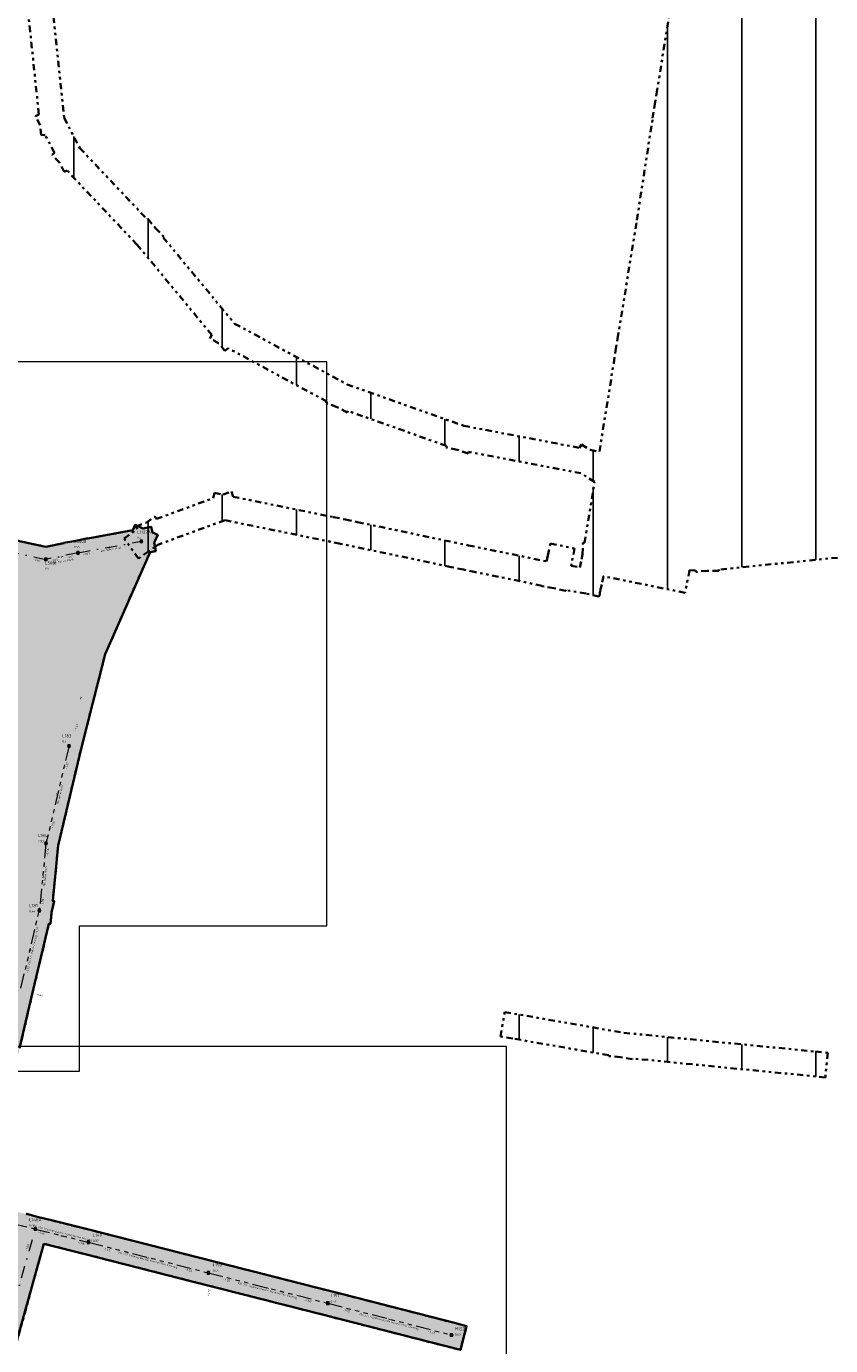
# Model space of a CAD drawing. Header units: metres. Extents: x 149823 to 166170, y 460676 to 475536.
# Tile 14 of 30: x 153791 to 154116, y 471736 to 472270. Entities that reach past the tile are written whole.
import ezdxf
from ezdxf.enums import TextEntityAlignment as Align

# ---------------------------------------------------------------- set-up
doc = ezdxf.new("R2010")
doc.units = ezdxf.units.M
for name, pattern in [('AL-TEKENBLADGRENS-SO', [11.5, 2.5, -1.5, 1, -1.5, 1, -1.5, 2.5]), ('RI-DWA-SO', [11, 5, -3, 0, -3]), ('RI-GWA-SO', [18.45, 6, -1.8, 1.75, -1.8, 1.75, -1.8, 1.75, -1.8])]:
    doc.linetypes.add(name, pattern=pattern)
doc.layers.add('2025 hatch', color=41, linetype='Continuous')
doc.layers.add('2026 hatch', color=10, linetype='Continuous')
for name, color, linetype, lineweight in [('B-OI-RI-DWA-G', 38, 'RI-DWA-SO', 18), ('B-OI-RI-DWA-T30', 38, 'Continuous', 35), ('B-OI-RI-DWA_BOB-T35', 38, 'Continuous', 35), ('B-OI-RI-DWA_PUTDEKSELNIVEAU-T35', 38, 'Continuous', 35), ('B-OI-RI-DWA_PUTNUMMER-T50', 38, 'Continuous', 50), ('B-OI-RI-DWA_RIOOLPUT-S-250', 38, 'Continuous', 18), ('B-OI-RI-GWA-G', 12, 'RI-GWA-SO', 18), ('B-OI-RI-GWA-T30', 12, 'Continuous', 35), ('B-OI-RI-GWA_BOB-T35', 12, 'Continuous', 35), ('B-OI-RI-GWA_PUTDEKSELNIVEAU-T35', 12, 'Continuous', 35), ('B-OI-RI-GWA_PUTNUMMER-T50', 12, 'Continuous', 50), ('B-OI-RI-GWA_RIOOLPUT-S-250', 12, 'Continuous', 18), ('B-OI-RI-OVERIG_STROMINGSRICHTING-T70', 7, 'Continuous', 70), ('N-WE-RI-GRENS_WERK-G', 11, 'XX-WERKGRENS 1', 35), ('X-XX-AL-TEKENBLAD_KADER-O', 7, 'Continuous', 18), ('X-XX-AL-TEKENBLADGRENS-CONTOUR_2025', 41, 'AL-TEKENBLADGRENS-SO', 35), ('X-XX-AL-TEKENBLADGRENS-CONTOUR_2026', 10, 'AL-TEKENBLADGRENS-SO', 35)]:
    doc.layers.add(name, color=color, linetype=linetype, lineweight=lineweight)
doc.styles.add('NLCS-ISO', font='NLCS-ISO.ttf')
doc.styles.add('NLCS-ISO-M250-T30', font='NLCS-ISO.ttf', dxfattribs={"height": 0.75})
doc.styles.add('NLCS-ISO-M250-T35', font='NLCS-ISO.ttf', dxfattribs={"height": 0.875})
doc.styles.add('NLCS-ISO-M250-T50', font='NLCS-ISO.ttf', dxfattribs={"height": 1.25})
doc.styles.add('NLCS-ISO-M250-T70', font='NLCS-ISO.ttf', dxfattribs={"height": 1.75})
doc.linetypes.add('XX-WERKGRENS 1', pattern='A,0,[137,NLCS.SHX,S=0.05,R=0,X=-0.55,Y=-0.675],-3', length=3)
pattern_1 = [(270, (0, 0), (30, -4e-15), [])]

# ---------------------------------------------------------------- blocks, each defined once
blk = doc.blocks.new('SRI-PUT_INSPECTIE-SO')
at = {"flags": 128}
blk.add_lwpolyline([(-2, -2), (2, -2), (2, 2), (-2, 2)], close=True, dxfattribs=at)
blk.add_circle((0, 0), 2)
at = {"style": 'NLCS-ISO'}
blk.add_text('I', height=2.5, dxfattribs=at).set_placement((0, 0), align=Align.MIDDLE_CENTER)

msp = doc.modelspace()

# ---------------------------------------------------------------- hatches: boundary and pattern name
at = {"layer": '2025 hatch', "transparency": 33554559}
h = msp.add_hatch(color=256, dxfattribs=at)
h.dxf.hatch_style = 1
h.paths.add_polyline_path([(153322.57, 471895.47), (153099.08, 471951.6), (153105.18, 471985.07), (153132.82, 472009.71), (153139.35, 472040.58), (153138.44, 472047.45), (153137.09, 472047.7), (153137.86, 472051.84), (153137.3, 472056.01), (153138.66, 472056.19), (153144.43, 472087.6), (153142.78, 472090.09), (153145.18, 472091.68), (153145.7, 472094.5), (153148.63, 472093.96), (153152.01, 472096.2), (153152.7, 472099.13), (153152.74, 472099.12), (153155.27, 472109.56), (153155.25, 472109.56), (153156.45, 472114.41), (153157.63, 472119.25), (153157.65, 472119.25), (153163.73, 472143.82), (153162.73, 472151.06), (153161.32, 472151.34), (153162.14, 472155.42), (153161.57, 472159.54), (153163, 472159.73), (153173.47, 472211.86), (153173.24, 472211.92), (153174.43, 472216.65), (153175.39, 472221.43), (153175.62, 472221.38), (153175.68, 472221.61), (153193.18, 472310.36), (153193.19, 472310.41), (153193.14, 472310.43), (153194.2, 472315.28), (153195.21, 472320.15), (153195.27, 472320.14), (153204.31, 472361.36), (153213.52, 472407.2), (153212.14, 472410.33), (153214.34, 472411.3), (153214.82, 472413.65), (153218.17, 472412.98), (153228.75, 472417.62), (153233.48, 472436.96), (153226.77, 472448.54), (153223.96, 472449.27), (153224.7, 472452.13), (153225.74, 472456.14), (153236.58, 472498.12), (153246.02, 472535.43), (153245.98, 472535.43), (153245.98, 472535.45), (153237.88, 472537.6), (153233.05, 472538.87), (153235.61, 472548.54), (153253.33, 472543.85), (153258.15, 472542.63), (153258.14, 472542.59), (153295.23, 472623.12), (153291.29, 472624.41), (153288.49, 472625.33), (153289.4, 472628.09), (153282.37, 472641.72), (153280.47, 472645.4), (153281.78, 472649.34), (153288.78, 472670.37), (153288.73, 472670.39), (153291.68, 472679.09), (153291.88, 472679.71), (153291.89, 472679.71), (153299.56, 472702.34), (153299.53, 472702.36), (153299.56, 472702.45), (153269.41, 472713.58), (153264.72, 472715.32), (153268.19, 472724.7), (153297.53, 472813.18), (153334.06, 472817.66), (153371.99, 472809.68), (153381.46, 472806.45), (153372.66, 472780.66), (153399.4, 472771.87), (153421.54, 472771.64), (153426.26, 472772.07), (153426.31, 472771.59), (153426.79, 472771.59), (153597.44, 472715.51), (153606.87, 472712.17), (153621.21, 472635.36), (153618.09, 472625.86), (153583.42, 472604.64), (153575.06, 472580.3), (153573.57, 472575.59), (153573.46, 472575.63), (153573.42, 472575.52), (153568.75, 472577.12), (153554.2, 472540.34), (153556.96, 472537.6), (153560.62, 472536.27), (153560, 472534.57), (153591.61, 472503.08), (153619.66, 472481.84), (153629.23, 472479.13), (153634.5, 472494.03), (153636.16, 472498.75), (153645.59, 472495.42), (153637.11, 472471.39), (153636.74, 472470.36), (153635.76, 472466.89), (153635.54, 472466.95), (153635.44, 472466.68), (153631.14, 472468.2), (153619.32, 472471.54), (153618.36, 472470.28), (153615.13, 472472.73), (153611.22, 472473.83), (153611.66, 472475.36), (153588.78, 472492.67), (153588.33, 472492.22), (153585.03, 472495.51), (153581.32, 472498.33), (153581.7, 472498.83), (153561.81, 472454.83), (153558.48, 472445.41), (153543.49, 472404.03), (153508.4, 472372.42), (153519.69, 472130.76), (153520.88, 472087.91), (153520.88, 472087.9), (153545.47, 472094.08), (153581.81, 472108.36), (153621.33, 472130.28), (153621.34, 472132.35), (153625.03, 472132.33), (153628.26, 472134.12), (153629.27, 472132.31), (153660.16, 472132.13), (153660.67, 472133.52), (153664.55, 472132.11), (153668.68, 472132.08), (153668.67, 472130.6), (153688.18, 472123.47), (153688.83, 472124.41), (153692.41, 472121.93), (153696.5, 472120.43), (153696.11, 472119.36), (153728.54, 472096.84), (153728.56, 472096.87), (153728.93, 472096.61), (153729.21, 472096.95), (153732.82, 472093.86), (153736.72, 472091.15), (153736.7, 472091.12), (153774.12, 472064.68), (153798.7, 472059.4), (153805.91, 472060.86), (153805.89, 472060.96), (153810.76, 472061.85), (153815.61, 472062.83), (153815.63, 472062.74), (153833.8, 472066.06), (153834.75, 472068.21), (153837.92, 472066.82), (153841.33, 472067.44), (153841.75, 472065.13), (153843.9, 472064.18), (153842.51, 472061.01), (153843.13, 472057.6), (153840.82, 472057.18), (153822.68, 472015.95), (153812.93, 471977.61), (153803.69, 471938.57), (153801.48, 471916.1), (153802.1, 471915.95), (153801.02, 471911.41), (153800.57, 471906.77), (153799.94, 471906.84), (153793.48, 471879.61), (153788.11, 471856.5), (153788.12, 471856.49), (153786.98, 471851.63), (153785.85, 471846.77), (153785.84, 471846.77), (153780.74, 471825.1), (153780.76, 471825.1), (153779.6, 471820.25), (153778.45, 471815.39), (153778.43, 471815.39), (153773.27, 471793.76), (153790.77, 471789.42), (153790.77, 471789.42), (153790.9, 471789.39), (153790.94, 471789.52), (153795.69, 471788.2), (153800.47, 471787.01), (153800.47, 471787.01), (153812.25, 471784.08), (153812.26, 471784.11), (153817.09, 471782.88), (153821.93, 471781.68), (153821.92, 471781.65), (153865.61, 471770.49), (153909.08, 471759.41), (153909.08, 471759.42), (153913.92, 471758.17), (153918.76, 471756.94), (153918.76, 471756.93), (153963.92, 471745.34), (153968.77, 471744.1), (153966.28, 471734.41), (153911.44, 471748.49), (153867.98, 471759.57), (153867.98, 471759.57), (153863.13, 471760.81), (153858.29, 471762.04), (153858.29, 471762.04), (153814.65, 471773.18), (153797.92, 471777.34), (153785.26, 471731.87), (153815.82, 471656.71), (153846.13, 471651.31), (153846.14, 471651.33), (153850.6, 471650.52), (153898.2, 471642.22), (153933.77, 471636.92), (153942.12, 471637.57), (153942.29, 471638.61), (153946.65, 471637.93), (153951.05, 471638.27), (153951.13, 471637.22), (153951.95, 471637.1), (153951.98, 471637.24), (153956.82, 471636.33), (153961.69, 471635.57), (153961.67, 471635.43), (154002.36, 471627.82), (154006.4, 471651.16), (154007.25, 471656.08), (154017.11, 471654.38), (154012.19, 471625.98), (154012.25, 471625.97), (154011.34, 471621.09), (154010.49, 471616.19), (154010.43, 471616.2), (154010.42, 471616.14), (154005.53, 471617.05), (154000.64, 471617.9), (154000.65, 471617.96), (153955.13, 471626.48), (153946.26, 471627.86), (153937.95, 471627.21), (153937.8, 471626.2), (153923.56, 471522.08), (153925.49, 471521.97), (153930.45, 471521.35), (153929.21, 471511.43), (153914.46, 471513.27), (153914.44, 471513.12), (153909.58, 471513.88), (153904.7, 471514.5), (153904.72, 471514.65), (153874.53, 471519.41), (153872.14, 471517.7), (153870.44, 471520.06), (153867.56, 471520.51), (153868.02, 471523.42), (153834.08, 471570.65), (153831.19, 471571.14), (153831.23, 471571.42), (153792.23, 471580.36), (153787.35, 471581.47), (153709.05, 471770.36), (153673.27, 471754.95), (153673.43, 471754.19), (153669.55, 471753.35), (153665.21, 471751.48), (153664.84, 471752.33), (153634.4, 471745.76), (153629.51, 471744.71), (153627.4, 471754.48), (153666.44, 471762.91), (153666.49, 471762.92), (153714.53, 471783.63), (153691.8, 471829.86), (153686.51, 471838.35), (153716.74, 471857.21), (153704.9, 471883.08), (153704.69, 471882.99), (153704.44, 471883.61), (153703.8, 471883.45), (153702.72, 471887.85), (153700.83, 471891.96), (153701.04, 471892.06), (153687.69, 471925.21), (153687.67, 471925.21), (153685.83, 471929.84), (153683.96, 471934.47), (153683.98, 471934.48), (153668.52, 471973.38), (153650.07, 472019.55), (153647.73, 472023.54), (153648.33, 472023.89), (153648.07, 472024.54), (153652.37, 472026.25), (153653.56, 472030.74), (153629.87, 472039.91), (153625.61, 472041.56), (153626.31, 472046.07), (153590.21, 472101.58), (153590.43, 472101.01), (153586.09, 472099.3), (153581.7, 472097.57), (153552.93, 472086.27), (153553.07, 472085.68), (153548.53, 472084.54), (153544.18, 472082.83), (153543.96, 472083.39), (153591.94, 471958.74), (153595.46, 471949.38), (153621.97, 471888.86), (153636.66, 471792.97), (153627.52, 471788.93), (153586.75, 471794.54), (153426.89, 471873.39), (153417.16, 471875.68), (153332.36, 471893.42)])
at = {"layer": '2026 hatch', "transparency": 33554559}
h = msp.add_hatch(dxfattribs=at)
h.set_pattern_fill('ANSI31', color=256, scale=30, angle=225)
h.set_pattern_definition(pattern_1)
h.paths.add_polyline_path([(153553.31, 472223.25), (153551.94, 472223.4), (153552.41, 472227.57), (153551.54, 472231.68), (153552.89, 472231.97), (153554.66, 472247.95), (153553.46, 472248.46), (153555.15, 472252.37), (153555.61, 472256.59), (153556.91, 472256.45), (153564.33, 472273.69), (153563.09, 472275.17), (153566.01, 472277.61), (153567.52, 472281.1), (153569.29, 472280.34), (153576.81, 472286.61), (153576.61, 472289.01), (153580.02, 472289.28), (153582.64, 472291.47), (153584.18, 472289.62), (153608.95, 472291.63), (153606.02, 472304.83), (153604.32, 472305.16), (153605.08, 472309.04), (153604.22, 472312.9), (153605.91, 472313.28), (153614.3, 472356.09), (153613.71, 472356.29), (153615.21, 472360.71), (153616.11, 472365.29), (153616.72, 472365.17), (153632.32, 472411.14), (153630.96, 472413.54), (153633.65, 472415.07), (153634.65, 472418), (153637.26, 472417.12), (153640.96, 472419.23), (153641.89, 472422.13), (153644.57, 472421.27), (153647.01, 472422.66), (153648.51, 472420.01), (153650.82, 472419.27), (153663.8, 472458.45), (153663.65, 472458.51), (153664.7, 472461.36), (153655.97, 472482.17), (153655.94, 472482.16), (153655.07, 472484.28), (153638.28, 472487.45), (153633.37, 472488.38), (153635.23, 472498.21), (153658.11, 472493.89), (153661.33, 472495.24), (153661.34, 472495.21), (153669.18, 472498.45), (153680.5, 472530.42), (153680.5, 472530.42), (153682.17, 472535.13), (153683.84, 472539.84), (153683.84, 472539.84), (153695.21, 472571.95), (153705.22, 472602.43), (153705.18, 472602.45), (153706.78, 472607.16), (153708.33, 472611.89), (153708.37, 472611.88), (153719.01, 472643.34), (153718.95, 472643.37), (153720.61, 472648.05), (153722.2, 472652.75), (153722.26, 472652.73), (153722.29, 472652.79), (153726.97, 472651.13), (153731.67, 472649.54), (153731.65, 472649.48), (153749.94, 472643), (153749.96, 472643.04), (153754.63, 472641.33), (153759.32, 472639.67), (153759.31, 472639.63), (153785.86, 472629.93), (153790.55, 472628.27), (153790.53, 472628.22), (153790.58, 472628.2), (153788.88, 472623.53), (153780.68, 472600.28), (153781.19, 472600.03), (153779.11, 472595.81), (153777.54, 472591.38), (153777.01, 472591.57), (153759.11, 472555.38), (153746.21, 472518.95), (153731.88, 472475.64), (153737.5, 472461.01), (153766.88, 472455.06), (153771.7, 472454.32), (153771.66, 472454.09), (153771.89, 472454.05), (153770.92, 472449.26), (153766.29, 472419.08), (153766.33, 472419.08), (153766.3, 472418.92), (153770.63, 472418.08), (153770.55, 472417.63), (153816.65, 472404.04), (153850.03, 472394.29), (153850.04, 472394.31), (153854.82, 472392.89), (153859.61, 472391.49), (153859.6, 472391.47), (153892.86, 472381.58), (153938.03, 472368.52), (153981.51, 472356.46), (154005.21, 472357.68), (154005.32, 472358.52), (154009.82, 472357.91), (154014.35, 472358.14), (154014.39, 472357.3), (154030.59, 472355.12), (154030.67, 472355.51), (154035.35, 472354.47), (154040.09, 472353.83), (154040.04, 472353.43), (154063.85, 472348.13), (154071.61, 472388.39), (154079.14, 472429.15), (154078.87, 472429.22), (154079.86, 472433.27), (154079.78, 472433.28), (154080.72, 472438.13), (154081.54, 472443), (154081.66, 472442.98), (154088.12, 472476.17), (154094.93, 472517.41), (154094.83, 472517.43), (154095.73, 472522.29), (154096.54, 472527.18), (154096.64, 472527.16), (154104.21, 472567.9), (154112.01, 472611.13), (154111.99, 472611.13), (154112.03, 472611.37), (154111.8, 472611.42), (154112.91, 472616.16), (154113.78, 472620.96), (154113.79, 472620.95), (154119.38, 472651.34), (154119.34, 472651.34), (154120.28, 472656.24), (154121.18, 472661.14), (154121.21, 472661.13), (154127.52, 472694.08), (154127.46, 472694.09), (154128.45, 472698.96), (154129.38, 472703.84), (154129.45, 472703.82), (154132.54, 472718.95), (154131.26, 472719.73), (154133.41, 472723.24), (154134.24, 472727.28), (154135.7, 472726.98), (154138.54, 472731.61), (154102.09, 472740.12), (154098.08, 472711.07), (154097.95, 472709.18), (154097.61, 472704.19), (154087.63, 472704.88), (154087.79, 472707.27), (154087.46, 472707.32), (154088.13, 472712.1), (154088.46, 472716.91), (154088.79, 472716.89), (154092.31, 472742.4), (154091.88, 472742.5), (154092.97, 472747.15), (154093.62, 472751.87), (154094.05, 472751.81), (154094.15, 472752.24), (154098.8, 472751.16), (154103.53, 472750.5), (154103.46, 472750.07), (154136.56, 472742.34), (154142.5, 472769.02), (154143.58, 472773.9), (154150.95, 472772.26), (154152.74, 472779.77), (154152.48, 472779.85), (154153.86, 472784.51), (154154.98, 472789.24), (154155.24, 472789.18), (154165.34, 472823.36), (154165.27, 472823.39), (154166.2, 472826.36), (154164.93, 472829.22), (154167.37, 472830.3), (154168.1, 472832.86), (154168.14, 472832.84), (154168.15, 472832.89), (154168.22, 472832.87), (154175.79, 472857.22), (154177.27, 472861.99), (154186.82, 472859.02), (154177.83, 472830.08), (154218.92, 472818.36), (154263.18, 472806.95), (154304.61, 472796.46), (154304.62, 472796.5), (154309.44, 472795.24), (154314.26, 472794.02), (154314.25, 472793.98), (154352.42, 472783.97), (154356.93, 472783.68), (154356.87, 472782.82), (154357.95, 472782.54), (154362.79, 472781.29), (154360.29, 472771.61), (154356.23, 472772.66), (154353.1, 472723.14), (154353.15, 472723.14), (154353.09, 472722.34), (154353.87, 472722.14), (154352.76, 472717.74), (154352.47, 472713.2), (154352.43, 472713.21), (154349.84, 472677.1), (154349.48, 472672.11), (154337.02, 472615.53), (154337.06, 472611.36), (154337.1, 472606.95), (154337.34, 472581.3), (154338.6, 472581.18), (154343.57, 472580.68), (154342.58, 472570.73), (154336.8, 472571.3), (154336.79, 472571.25), (154336.57, 472571.27), (154330.11, 472530.23), (154324.17, 472487.81), (154324.18, 472487.81), (154323.48, 472482.86), (154322.79, 472477.91), (154322.79, 472477.91), (154317.8, 472442.4), (154317.83, 472442.4), (154317.1, 472437.47), (154316.45, 472432.81), (154316.74, 472432.78), (154310.43, 472384.06), (154310.48, 472384.05), (154310.44, 472383.73), (154311.04, 472383.58), (154311, 472383.44), (154312.16, 472383.11), (154316.97, 472381.76), (154314.26, 472372.13), (154309.02, 472373.61), (154303.47, 472334.06), (154303.48, 472334.06), (154302.78, 472329.11), (154302.09, 472324.16), (154302.08, 472324.16), (154298.39, 472298.06), (154297.69, 472293.11), (154287.79, 472294.51), (154237.45, 472302.12), (154227.58, 472303.75), (154166.2, 472316.33), (154159.48, 472266.84), (154156.77, 472247.6), (154156.82, 472247.6), (154156.08, 472242.68), (154155.38, 472237.75), (154155.33, 472237.76), (154149.41, 472198.6), (154194.01, 472188.27), (154194.01, 472188.28), (154198.87, 472187.14), (154203.74, 472186.02), (154203.73, 472186.01), (154231.04, 472179.61), (154231.05, 472179.63), (154235.9, 472178.48), (154240.76, 472177.34), (154240.76, 472177.32), (154272.3, 472169.84), (154272.38, 472170.1), (154277.04, 472168.72), (154281.77, 472167.59), (154281.71, 472167.33), (154282.92, 472166.97), (154280.07, 472157.38), (154274.46, 472159.05), (154233.61, 472168.74), (154196.6, 472177.41), (154148.47, 472188.55), (154146.44, 472148.3), (154146.49, 472148.3), (154146.19, 472143.33), (154145.94, 472138.36), (154145.89, 472138.37), (154143.74, 472102.7), (154141.82, 472067.31), (154190.53, 472071.98), (154228.84, 472082.64), (154259.95, 472098.56), (154260.48, 472101.11), (154263.65, 472100.46), (154266.53, 472101.93), (154267.72, 472099.61), (154270.27, 472099.08), (154269.61, 472095.91), (154271.08, 472093.03), (154268.76, 472091.84), (154264.76, 472072.58), (154262.23, 472058.07), (154251.73, 472010.93), (154250.65, 472006.05), (154240.88, 472008.22), (154252.42, 472060.01), (154254.94, 472074.46), (154257.33, 472085.99), (154236.57, 472075.37), (154236.82, 472074.48), (154232.49, 472073.28), (154228.49, 472071.23), (154228.07, 472072.05), (154196.83, 472063.36), (154196.9, 472062.55), (154192.37, 472062.11), (154187.97, 472060.89), (154187.76, 472061.67), (154141.28, 472057.21), (154141.24, 472056.52), (154136.71, 472056.77), (154070.76, 472050.19), (154070.75, 472049.6), (154066.06, 472049.72), (154061.4, 472049.25), (154061.34, 472049.84), (154058.95, 472049.9), (154057.09, 472040.78), (154024.18, 472047.48), (154023.4, 472044.13), (154022.82, 472041.62), (154022.47, 472039.55), (154022.34, 472039.58), (154022.27, 472039.26), (154017.07, 472040.47), (154008.92, 472041.85), (154008.89, 472041.69), (154008.81, 472041.7), (154008.79, 472041.63), (154004.03, 472042.68), (153999.23, 472043.5), (153999.26, 472043.66), (153972.38, 472049.16), (153972.38, 472049.14), (153967.5, 472050.17), (153962.61, 472051.17), (153962.62, 472051.19), (153917.77, 472060.62), (153871.1, 472070.13), (153843.95, 472060.22), (153840.23, 472057.54), (153836.17, 472054.62), (153830.33, 472062.73), (153835.59, 472066.52), (153835.18, 472067.66), (153839.23, 472069.14), (153842.72, 472071.66), (153843.43, 472070.67), (153866.37, 472079.05), (153866.81, 472081.21), (153870.32, 472080.49), (153873.69, 472081.72), (153874.45, 472079.65), (153914.91, 472071.41), (153914.92, 472071.44), (153919.79, 472070.42), (153924.68, 472069.42), (153924.67, 472069.39), (153969.53, 472059.96), (154001.14, 472053.48), (154001.65, 472055.87), (154002.69, 472060.76), (154012.47, 472058.69), (154011.15, 472052.47), (154011.19, 472052.46), (154011.01, 472051.64), (154014.57, 472051.04), (154015.34, 472054.33), (154015.43, 472054.97), (154015.68, 472056.38), (154015.8, 472061.01), (154016.45, 472060.99), (154020.51, 472085.71), (154015.01, 472089.13), (153969.62, 472097.78), (153969.38, 472097.1), (153965.03, 472098.65), (153960.5, 472099.52), (153960.63, 472100.22), (153920.83, 472114.37), (153920.49, 472113.74), (153916.43, 472115.94), (153912.08, 472117.48), (153912.32, 472118.16), (153872.38, 472139.73), (153871.12, 472138.69), (153868.56, 472141.79), (153865.01, 472143.7), (153865.79, 472145.14), (153835.54, 472181.69), (153807.26, 472211.62), (153806.16, 472211.05), (153804.19, 472214.87), (153801.24, 472217.99), (153802.13, 472218.84), (153798.37, 472226.12), (153796.79, 472225.95), (153796.37, 472229.99), (153794.5, 472233.59), (153795.91, 472234.32), (153792.38, 472267.83), (153791.85, 472272.8), (153801.8, 472273.85), (153806.11, 472232.91), (153812.42, 472220.72), (153839.7, 472191.84), (153839.95, 472192.05), (153843.03, 472188.32), (153846.35, 472184.81), (153846.12, 472184.59), (153875.02, 472149.66), (153920.51, 472125.1), (153967.66, 472108.33), (154014.43, 472099.42), (154015.26, 472100.76), (154018.71, 472098.61), (154022.48, 472097.89), (154028.25, 472133.69), (154028.25, 472133.69), (154029.04, 472138.63), (154029.84, 472143.56), (154029.84, 472143.56), (154037.62, 472191.6), (154044.01, 472232.77), (154043.98, 472232.77), (154044.77, 472237.7), (154045.54, 472242.62), (154045.57, 472242.62), (154051.71, 472280.76), (154051.62, 472280.78), (154052.5, 472285.65), (154053.29, 472290.54), (154053.38, 472290.53), (154061.99, 472338.16), (154061.93, 472338.17), (154061.96, 472338.31), (154033.59, 472344.62), (154009.4, 472347.88), (153984.81, 472346.62), (153984.44, 472345.27), (153980.4, 472346.39), (153976.22, 472346.18), (153976.14, 472347.57), (153940.1, 472357.57), (153940.09, 472357.52), (153935.31, 472358.9), (153930.52, 472360.23), (153930.53, 472360.28), (153894.83, 472370.6), (153894.82, 472370.56), (153890.04, 472371.98), (153885.26, 472373.37), (153885.27, 472373.4), (153851.99, 472383.3), (153818.63, 472393.05), (153818.62, 472393.04), (153813.83, 472394.45), (153809.04, 472395.85), (153809.04, 472395.86), (153764.7, 472408.93), (153757.79, 472365.75), (153750.87, 472315.83), (153753.78, 472271.82), (153763.4, 472232.35), (153764.58, 472227.5), (153754.87, 472225.13), (153696.12, 472204.27), (153693.3, 472203.51), (153689.3, 472202.43), (153669.56, 472197.12), (153669.5, 472195.78), (153665.28, 472195.96), (153661.2, 472194.87), (153660.85, 472196.16), (153643.87, 472196.9), (153642.69, 472195.1), (153639.66, 472197.08), (153636.04, 472197.24), (153636.13, 472199.4), (153633.56, 472201.09), (153632.13, 472199.12), (153633.01, 472197.35), (153629.63, 472195.67), (153627.42, 472192.62), (153625.82, 472193.78), (153610.99, 472186.42), (153611.2, 472185.15), (153607, 472184.44), (153603.19, 472182.55), (153602.61, 472183.7), (153585.94, 472180.9), (153584.78, 472178.67), (153581.84, 472180.21), (153578.56, 472179.66), (153578.15, 472182.14), (153563.63, 472189.74), (153560.5, 472189.08), (153559.95, 472191.66), (153557.61, 472192.89), (153559.1, 472195.73)])
h.paths.add_polyline_path([(154129.29, 472442.7), (154174.29, 472442.7), (154174.29, 472461.45), (154129.29, 472461.45)], flags=24)
h.paths.add_polyline_path([(154041.46, 472424.62), (154295.84, 472424.62), (154295.84, 472449), (154041.46, 472449)], flags=25)
h = msp.add_hatch(dxfattribs=at)
h.set_pattern_fill('ANSI31', color=256, scale=30, angle=225)
h.set_pattern_definition(pattern_1)
h.paths.add_polyline_path([(153987.43, 471860.42), (153982.5, 471861.28), (153984.21, 471871.13), (154032.36, 471862.76), (154109.84, 471855.15), (154114.82, 471854.66), (154113.84, 471844.71), (154035.82, 471852.38), (154035.76, 471852.02), (154031.02, 471852.85), (154026.23, 471853.32), (154026.26, 471853.67)])

# ---------------------------------------------------------------- linework, layer by layer
at = {"layer": 'B-OI-RI-DWA-G'}
for points in [[(153772.07, 472060), (153798.67, 472054.29)], [(153811.71, 472056.94), (153837.31, 472061.62)], [(153811.71, 472056.94), (153798.67, 472054.29)], [(153779.98, 471731.57), (153794.41, 471783.36)]]:
    msp.add_lwpolyline(points, dxfattribs=at)
at = {"layer": 'B-OI-RI-GWA-G'}
for points in [[(153808.07, 471978.8), (153798.75, 471939.39)], [(153798.75, 471939.39), (153796.08, 471912.24)], [(153788.61, 471880.75), (153796.08, 471912.24)], [(153767.25, 471790.1), (153794.41, 471783.36)], [(153794.41, 471783.36), (153815.87, 471778.03)], [(153815.87, 471778.03), (153864.37, 471765.65)], [(153864.37, 471765.65), (153912.68, 471753.33)], [(153912.68, 471753.33), (153962.68, 471740.5)]]:
    msp.add_lwpolyline(points, dxfattribs=at)
at = {"layer": 'N-WE-RI-GRENS_WERK-G', "ltscale": 0.5}
for points in [[(153774.12, 472064.68), (153798.7, 472059.4), (153805.91, 472060.86), (153805.89, 472060.96), (153810.76, 472061.85), (153815.61, 472062.83), (153815.63, 472062.74), (153833.8, 472066.06), (153834.75, 472068.21), (153837.92, 472066.82), (153841.33, 472067.44), (153841.75, 472065.13), (153843.9, 472064.18), (153842.51, 472061.01), (153843.13, 472057.6), (153840.82, 472057.18), (153822.68, 472015.95), (153812.93, 471977.61), (153803.69, 471938.57), (153801.48, 471916.1), (153802.1, 471915.95), (153801.02, 471911.41), (153800.57, 471906.77), (153799.94, 471906.84), (153793.48, 471879.61), (153788.11, 471856.5)], [(153790.77, 471789.42), (153790.9, 471789.39), (153790.94, 471789.52), (153795.69, 471788.2), (153800.47, 471787.01), (153800.47, 471787.01), (153812.25, 471784.08), (153812.26, 471784.11), (153817.09, 471782.88), (153821.93, 471781.68), (153821.92, 471781.65), (153865.61, 471770.49), (153909.08, 471759.41), (153909.08, 471759.42), (153913.92, 471758.17), (153918.76, 471756.94), (153918.76, 471756.93), (153963.92, 471745.34), (153968.77, 471744.1), (153966.28, 471734.41), (153911.44, 471748.49), (153867.98, 471759.57), (153867.98, 471759.57), (153863.13, 471760.81), (153858.29, 471762.04), (153858.29, 471762.04), (153814.65, 471773.18), (153797.92, 471777.34), (153785.26, 471731.87)]]:
    msp.add_lwpolyline(points, dxfattribs=at)
at = {"layer": 'X-XX-AL-TEKENBLAD_KADER-O', "flags": 128}
for points in [[(153912.25, 472134.17), (153707.25, 472134.17), (153602.25, 472134.17), (153502.25, 472134.17), (153502.25, 471847.17), (153602.25, 471847.17), (153707.25, 471847.17), (153812.25, 471847.17), (153812.25, 471906.05), (153912.25, 471906.05)], [(153984.87, 471857.17), (153779.87, 471857.17), (153674.87, 471857.17), (153574.87, 471857.17), (153574.87, 471570.17), (153674.87, 471570.17), (153779.87, 471570.17), (153884.87, 471570.17), (153884.87, 471629.05), (153984.87, 471629.05)]]:
    msp.add_lwpolyline(points, close=True, dxfattribs=at)
at = {"layer": 'X-XX-AL-TEKENBLADGRENS-CONTOUR_2025'}
for points in [[(153774.12, 472064.68), (153798.7, 472059.4), (153805.91, 472060.86), (153805.89, 472060.96), (153810.76, 472061.85), (153815.61, 472062.83), (153815.63, 472062.74), (153833.8, 472066.06), (153834.75, 472068.21), (153837.92, 472066.82), (153841.33, 472067.44), (153841.75, 472065.13), (153843.9, 472064.18), (153842.51, 472061.01), (153843.13, 472057.6), (153840.82, 472057.18), (153822.68, 472015.95), (153812.93, 471977.61), (153803.69, 471938.57), (153801.48, 471916.1), (153802.1, 471915.95), (153801.02, 471911.41), (153800.57, 471906.77), (153799.94, 471906.84), (153793.48, 471879.61), (153788.11, 471856.5)], [(153790.77, 471789.42), (153790.9, 471789.39), (153790.94, 471789.52), (153795.69, 471788.2), (153800.47, 471787.01), (153800.47, 471787.01), (153812.25, 471784.08), (153812.26, 471784.11), (153817.09, 471782.88), (153821.93, 471781.68), (153821.92, 471781.65), (153865.61, 471770.49), (153909.08, 471759.41), (153909.08, 471759.42), (153913.92, 471758.17), (153918.76, 471756.94), (153918.76, 471756.93), (153963.92, 471745.34), (153968.77, 471744.1), (153966.28, 471734.41), (153911.44, 471748.49), (153867.98, 471759.57), (153867.98, 471759.57), (153863.13, 471760.81), (153858.29, 471762.04), (153858.29, 471762.04), (153814.65, 471773.18), (153797.92, 471777.34), (153785.26, 471731.87)]]:
    msp.add_lwpolyline(points, dxfattribs=at)
at = {"layer": 'X-XX-AL-TEKENBLADGRENS-CONTOUR_2026'}
for points in [[(153801.8, 472273.85), (153806.11, 472232.91), (153812.42, 472220.72), (153839.7, 472191.84), (153839.95, 472192.05), (153843.03, 472188.32), (153846.35, 472184.81), (153846.12, 472184.59), (153875.02, 472149.66), (153920.51, 472125.1), (153967.66, 472108.33), (154014.43, 472099.42), (154015.26, 472100.76), (154018.71, 472098.61), (154022.48, 472097.89), (154028.25, 472133.69), (154028.25, 472133.69), (154029.04, 472138.63), (154029.84, 472143.56), (154029.84, 472143.56), (154037.62, 472191.6), (154044.01, 472232.77), (154043.98, 472232.77), (154044.77, 472237.7), (154045.54, 472242.62), (154045.57, 472242.62), (154051.71, 472280.76)], [(153801.8, 472273.85), (153806.11, 472232.91), (153812.42, 472220.72), (153839.7, 472191.84), (153839.95, 472192.05), (153843.03, 472188.32), (153846.35, 472184.81), (153846.12, 472184.59), (153875.02, 472149.66), (153920.51, 472125.1), (153967.66, 472108.33), (154014.43, 472099.42), (154015.26, 472100.76), (154018.71, 472098.61), (154022.48, 472097.89), (154028.25, 472133.69), (154028.25, 472133.69), (154029.04, 472138.63), (154029.84, 472143.56), (154029.84, 472143.56), (154037.62, 472191.6), (154044.01, 472232.77), (154043.98, 472232.77), (154044.77, 472237.7), (154045.54, 472242.62), (154045.57, 472242.62), (154051.71, 472280.76)], [(154136.71, 472056.77), (154070.76, 472050.19), (154070.75, 472049.6), (154066.06, 472049.72), (154061.4, 472049.25), (154061.34, 472049.84), (154058.95, 472049.9), (154057.09, 472040.78), (154024.18, 472047.48), (154023.4, 472044.13), (154022.82, 472041.62), (154022.47, 472039.55), (154022.34, 472039.58), (154022.27, 472039.26), (154017.07, 472040.47), (154008.92, 472041.85), (154008.89, 472041.69), (154008.81, 472041.7), (154008.79, 472041.63), (154004.03, 472042.68), (153999.23, 472043.5), (153999.26, 472043.66), (153972.38, 472049.16), (153972.38, 472049.14), (153967.5, 472050.17), (153962.61, 472051.17), (153962.62, 472051.19), (153917.77, 472060.62), (153871.1, 472070.13), (153843.95, 472060.22), (153840.23, 472057.54), (153836.17, 472054.62), (153830.33, 472062.73), (153835.59, 472066.52), (153835.18, 472067.66), (153839.23, 472069.14), (153842.72, 472071.66), (153843.43, 472070.67), (153866.37, 472079.05), (153866.81, 472081.21), (153870.32, 472080.49), (153873.69, 472081.72), (153874.45, 472079.65), (153914.91, 472071.41), (153914.92, 472071.44), (153919.79, 472070.42), (153924.68, 472069.42), (153924.67, 472069.39), (153969.53, 472059.96), (154001.14, 472053.48), (154001.65, 472055.87), (154002.69, 472060.76), (154012.47, 472058.69), (154011.15, 472052.47), (154011.19, 472052.46), (154011.01, 472051.64), (154014.57, 472051.04), (154015.34, 472054.33), (154015.43, 472054.97), (154015.68, 472056.38), (154015.8, 472061.01), (154016.45, 472060.99), (154020.51, 472085.71), (154015.01, 472089.13), (153969.62, 472097.78), (153969.38, 472097.1), (153965.03, 472098.65), (153960.5, 472099.52), (153960.63, 472100.22), (153920.83, 472114.37), (153920.49, 472113.74), (153916.43, 472115.94), (153912.08, 472117.48), (153912.32, 472118.16), (153872.38, 472139.73), (153871.12, 472138.69), (153868.56, 472141.79), (153865.01, 472143.7), (153865.79, 472145.14), (153835.54, 472181.69), (153807.26, 472211.62), (153806.16, 472211.05), (153804.19, 472214.87), (153801.24, 472217.99), (153802.13, 472218.84), (153798.37, 472226.12), (153796.79, 472225.95), (153796.37, 472229.99), (153794.5, 472233.59), (153795.91, 472234.32), (153792.38, 472267.83), (153791.85, 472272.8)], [(154136.71, 472056.77), (154070.76, 472050.19), (154070.75, 472049.6), (154066.06, 472049.72), (154061.4, 472049.25), (154061.34, 472049.84), (154058.95, 472049.9), (154057.09, 472040.78), (154024.18, 472047.48), (154023.4, 472044.13), (154022.82, 472041.62), (154022.47, 472039.55), (154022.34, 472039.58), (154022.27, 472039.26), (154017.07, 472040.47), (154008.92, 472041.85), (154008.89, 472041.69), (154008.81, 472041.7), (154008.79, 472041.63), (154004.03, 472042.68), (153999.23, 472043.5), (153999.26, 472043.66), (153972.38, 472049.16), (153972.38, 472049.14), (153967.5, 472050.17), (153962.61, 472051.17), (153962.62, 472051.19), (153917.77, 472060.62), (153871.1, 472070.13), (153843.95, 472060.22), (153840.23, 472057.54), (153836.17, 472054.62), (153830.33, 472062.73), (153835.59, 472066.52), (153835.18, 472067.66), (153839.23, 472069.14), (153842.72, 472071.66), (153843.43, 472070.67), (153866.37, 472079.05), (153866.81, 472081.21), (153870.32, 472080.49), (153873.69, 472081.72), (153874.45, 472079.65), (153914.91, 472071.41), (153914.92, 472071.44), (153919.79, 472070.42), (153924.68, 472069.42), (153924.67, 472069.39), (153969.53, 472059.96), (154001.14, 472053.48), (154001.65, 472055.87), (154002.69, 472060.76), (154012.47, 472058.69), (154011.15, 472052.47), (154011.19, 472052.46), (154011.01, 472051.64), (154014.57, 472051.04), (154015.34, 472054.33), (154015.43, 472054.97), (154015.68, 472056.38), (154015.8, 472061.01), (154016.45, 472060.99), (154020.51, 472085.71), (154015.01, 472089.13), (153969.62, 472097.78), (153969.38, 472097.1), (153965.03, 472098.65), (153960.5, 472099.52), (153960.63, 472100.22), (153920.83, 472114.37), (153920.49, 472113.74), (153916.43, 472115.94), (153912.08, 472117.48), (153912.32, 472118.16), (153872.38, 472139.73), (153871.12, 472138.69), (153868.56, 472141.79), (153865.01, 472143.7), (153865.79, 472145.14), (153835.54, 472181.69), (153807.26, 472211.62), (153806.16, 472211.05), (153804.19, 472214.87), (153801.24, 472217.99), (153802.13, 472218.84), (153798.37, 472226.12), (153796.79, 472225.95), (153796.37, 472229.99), (153794.5, 472233.59), (153795.91, 472234.32), (153792.38, 472267.83), (153791.85, 472272.8)]]:
    msp.add_lwpolyline(points, dxfattribs=at)
msp.add_lwpolyline([(153987.43, 471860.42), (153982.5, 471861.28), (153984.21, 471871.13), (154032.36, 471862.76), (154109.84, 471855.15), (154114.82, 471854.66), (154113.84, 471844.71), (154035.82, 471852.38), (154035.76, 471852.02), (154031.02, 471852.85), (154026.23, 471853.32), (154026.26, 471853.67), (153987.43, 471860.42)], close=True, dxfattribs=at)
msp.add_lwpolyline([(153987.43, 471860.42), (153982.5, 471861.28), (153984.21, 471871.13), (154032.36, 471862.76), (154109.84, 471855.15), (154114.82, 471854.66), (154113.84, 471844.71), (154035.82, 471852.38), (154035.76, 471852.02), (154031.02, 471852.85), (154026.23, 471853.32), (154026.26, 471853.67), (153987.43, 471860.42)], close=True, dxfattribs=at)

# ---------------------------------------------------------------- block references
at = {"layer": 'B-OI-RI-DWA_RIOOLPUT-S-250', "xscale": 0.25, "yscale": 0.25, "zscale": 0.25}
for p in [(153798.67, 472054.29), (153811.71, 472056.94)]:
    msp.add_blockref('SRI-PUT_INSPECTIE-SO', p, dxfattribs=at)
at = {"layer": 'B-OI-RI-GWA_RIOOLPUT-S-250', "xscale": 0.25, "yscale": 0.25, "zscale": 0.25}
for p in [(153837.31, 472061.59), (153808.07, 471978.8), (153798.75, 471939.39), (153796.08, 471912.24), (153794.41, 471783.36), (153815.87, 471778.03), (153864.37, 471765.65), (153912.68, 471753.33), (153962.68, 471740.5)]:
    msp.add_blockref('SRI-PUT_INSPECTIE-SO', p, dxfattribs=at)

# ---------------------------------------------------------------- texts
at = {"layer": 'B-OI-RI-DWA-T30', "style": 'NLCS-ISO-M250-T30'}
for s, rotation, p in [(' 315 PVC-U Rond', 11.4592, (153805.39, 472053.43)), (' 400 Beton Rond', 10.3132, (153824.69, 472058.3))]:
    msp.add_text(s, height=0.75, rotation=rotation, dxfattribs=at).set_placement(p, align=Align.MIDDLE_CENTER)
at = {"layer": 'B-OI-RI-DWA_BOB-T35', "style": 'NLCS-ISO-M250-T35'}
for s, rotation, p in [('-1.67', 347.9679, (153795.14, 472054.03)), ('-1.63', 11.4592, (153802.13, 472053.97)), ('-1.67', 11.4592, (153808.65, 472055.3)), ('-1.67', 10.3132, (153815.09, 472056.54)), ('-1.08', 74.4845, (153791.25, 471775.89)), ('-1.32', 84.7978, (153864.62, 471757.59))]:
    msp.add_text(s, height=0.875, rotation=rotation, dxfattribs=at).set_placement(p, align=Align.MIDDLE_CENTER)
at = {"layer": 'B-OI-RI-DWA_PUTDEKSELNIVEAU-T35', "style": 'NLCS-ISO-M250-T35'}
for s, p in [('0.55', (153810.1, 472058.59)), ('0.5', (153798.38, 472049.83))]:
    msp.add_text(s, height=0.875, dxfattribs=at).set_placement(p, align=Align.BOTTOM_LEFT)
at = {"layer": 'B-OI-RI-DWA_PUTNUMMER-T50', "style": 'NLCS-ISO-M250-T50'}
for s, p in [('L5000', (153810.1, 472060.59)), ('L5001', (153798.38, 472051.83))]:
    msp.add_text(s, height=1.25, dxfattribs=at).set_placement(p, align=Align.BOTTOM_LEFT)
at = {"layer": 'B-OI-RI-GWA-T30', "style": 'NLCS-ISO-M250-T30'}
for s, rotation, p in [(' 300 Beton Rond', 76.7763, (153804.38, 471958.87)), (' 300 Beton Rond', 84.2248, (153798.41, 471925.71)), ('250 375 Beton Eivormig', 76.7763, (153793.32, 471896.27)), ('300 450 Vezelversterkte kunststoffen Eivormig', 346.249, (153805.41, 471781.72)), ('300 450 Vezelversterkte kunststoffen Eivormig', 345.6761, (153839.87, 471770.87)), ('250 375 Vezelversterkte kunststoffen Eivormig', 345.6761, (153888.28, 471758.52)), ('250 375 Vezelversterkte kunststoffen Eivormig', 345.6761, (153937.43, 471745.95))]:
    msp.add_text(s, height=0.75, rotation=rotation, dxfattribs=at).set_placement(p, align=Align.MIDDLE_CENTER)
at = {"layer": 'B-OI-RI-GWA_BOB-T35', "style": 'NLCS-ISO-M250-T35'}
for s, rotation, p in [('-1.41', 75.6304, (153811.01, 471986.31)), ('-1.41', 76.7763, (153807.2, 471970.79)), ('-1.56', 76.7763, (153801.56, 471946.95)), ('-1.56', 84.2248, (153799.41, 471935.9)), ('-1.38', 84.2248, (153797.41, 471915.53)), ('-1.38', 76.7763, (153795.21, 471904.23)), ('-1.32', 76.7763, (153791.43, 471888.31)), ('-1.46', 346.822, (153796.18, 471877.98)), ('-1.46', 346.249, (153796.86, 471781.72)), ('-1.46', 346.249, (153812.95, 471777.73)), ('-1.45', 345.6761, (153823.37, 471775.08)), ('-1.53', 345.6761, (153856.37, 471766.66)), ('-1.55', 345.6761, (153871.87, 471762.7)), ('-1.58', 345.6761, (153904.68, 471754.34)), ('-1.58', 345.6761, (153920.18, 471750.37)), ('-1.72', 345.6761, (153954.68, 471741.52))]:
    msp.add_text(s, height=0.875, rotation=rotation, dxfattribs=at).set_placement(p, align=Align.MIDDLE_CENTER)
at = {"layer": 'B-OI-RI-GWA_PUTDEKSELNIVEAU-T35', "style": 'NLCS-ISO-M250-T35'}
for s, p in [('0.4', (153835.61, 472062.34)), ('0.4', (153805.32, 471979.9)), ('0.53', (153795.53, 471939.58)), ('0.44', (153791.97, 471911.19)), ('0.45', (153791.93, 471784.11)), ('0.37', (153817.69, 471777.87)), ('0.45', (153866.18, 471765.82)), ('0.52', (153913.82, 471753.41)), ('0.69', (153964.07, 471739.97))]:
    msp.add_text(s, height=0.875, dxfattribs=at).set_placement(p, align=Align.BOTTOM_LEFT)
at = {"layer": 'B-OI-RI-GWA_PUTNUMMER-T50', "style": 'NLCS-ISO-M250-T50'}
for s, p in [('L1127A', (153835.61, 472064.34)), ('L183', (153805.32, 471981.9)), ('L184', (153795.53, 471941.58)), ('L181', (153791.97, 471913.19)), ('L148A', (153791.93, 471786.11)), ('L149', (153817.69, 471779.87)), ('L150', (153866.18, 471767.82)), ('L151', (153913.82, 471755.41)), ('M152', (153964.07, 471741.97))]:
    msp.add_text(s, height=1.25, dxfattribs=at).set_placement(p, align=Align.BOTTOM_LEFT)
at = {"layer": 'B-OI-RI-OVERIG_STROMINGSRICHTING-T70', "style": 'NLCS-ISO-M250-T70'}
for rotation, p in [(11.4592, (153805.19, 472055.61)), (10.3132, (153824.51, 472059.27)), (255.5392, (153813, 471998.19)), (256.6851, (153803.41, 471959.09)), (84.2248, (153797.42, 471925.82)), (76.7763, (153792.35, 471896.49)), (346.249, (153805.14, 471780.7)), (345.6761, (153840.12, 471771.84)), (345.6761, (153888.52, 471759.49)), (345.6761, (153937.68, 471746.91))]:
    msp.add_text('>', height=1.75, rotation=rotation, dxfattribs=at).set_placement(p, align=Align.MIDDLE_CENTER)

doc.saveas('drawing.dxf')
